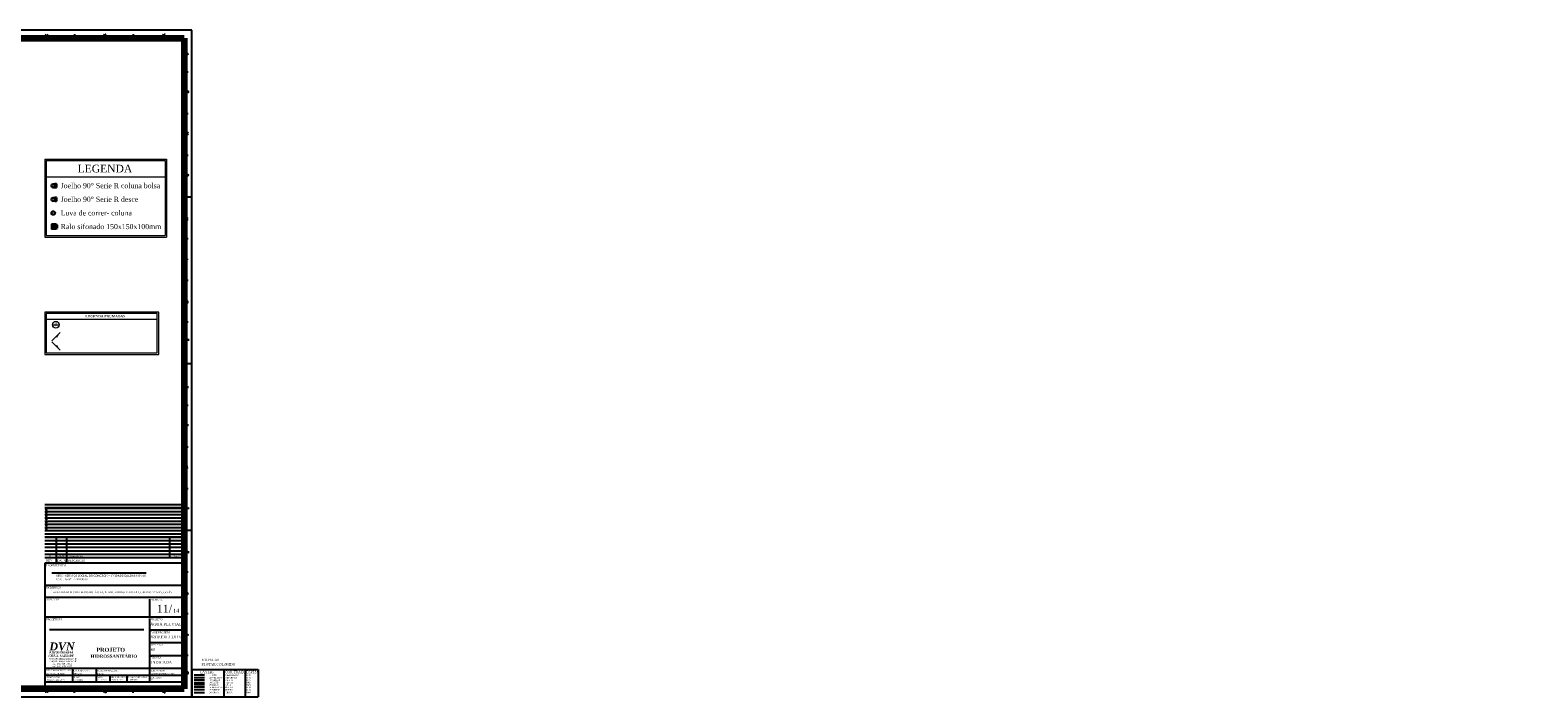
# Model space of a CAD drawing. Header units: millimetres. Extents: x 335 to 729716, y -1 to 84.
# Tile 3 of 3: x 434 to 624, y -1 to 84. Entities that reach past the tile are written whole.
import ezdxf

# ---------------------------------------------------------------- set-up
doc = ezdxf.new("R2010")
doc.units = ezdxf.units.MM
doc.header["$MEASUREMENT"] = 0
for name, color, linetype in [('2', 7, 'Continuous'), ('224', 1, 'Continuous'), ('229', 3, 'Continuous'), ('250', 4, 'Continuous'), ('255', 7, 'Continuous'), ('5', 5, 'Continuous'), ('8', 3, 'Continuous'), ('Margem', 4, 'Continuous'), ('Selo', 2, 'Continuous'), ('TEXTO', 7, 'Continuous'), ('TEXTO CARIMBO', 7, 'Continuous')]:
    doc.layers.add(name, color=color, linetype=linetype)
for name, color, linetype, lineweight in [('AP-Colunas', 7, 'Continuous', 20), ('AP-Indicação coluna', 5, 'Continuous', 20), ('AP-Textos coluna', 7, 'Continuous', 20), ('DI-Níveis', 7, 'Continuous', 20), ('DI-Textos', 7, 'Continuous', 20), ('DI-Títulos', 3, 'Continuous', 30), ('Nível 1', 7, 'Continuous', 5), ('Simbolos', 4, 'Continuous', 30), ('SIMBOLOS INT', 8, 'Continuous', 5), ('Simbolos_int', 4, 'Continuous', 30), ('Textos', 7, 'Continuous', 5)]:
    doc.layers.add(name, color=color, linetype=linetype, lineweight=lineweight)
doc.styles.add('ROMANS', font='ROMANS')
doc.styles.add('TimesNewRoman', font='times.ttf')
doc.styles.add('TimesNewRomanN', font='timesbd.ttf')
doc.styles.add('TimesNewRomanNI', font='timesbi.ttf')

msp = doc.modelspace()

# ---------------------------------------------------------------- hatches: boundary and pattern name
at = {"layer": 'AP-Colunas', "linetype": 'Continuous'}
for points in [[(436.95, 44.92), (437.09, 44.78), (437.48, 45.45), (436.95, 44.92)], [(436.95, 43.74), (437.09, 43.88), (437.48, 43.21), (436.95, 43.74)]]:
    msp.add_hatch(color=256, dxfattribs=at).paths.add_polyline_path(points)

# ---------------------------------------------------------------- linework, layer by layer
at = {"color": 8}
for p, q in [((436.38, 59.11), (436.38, 58.5)), ((436.99, 59.11), (436.38, 59.11)), ((436.48, 59.11), (436.48, 58.5)), ((436.58, 59.11), (436.58, 58.5)), ((436.68, 59.11), (436.68, 58.5)), ((436.78, 59.11), (436.78, 58.5)), ((436.89, 59.11), (436.89, 58.5)), ((436.99, 59.11), (436.99, 58.5)), ((436.99, 59.01), (436.38, 59.01)), ((436.99, 58.9), (436.38, 58.9)), ((436.99, 58.8), (436.38, 58.8)), ((436.99, 58.7), (436.38, 58.7)), ((436.99, 58.6), (436.38, 58.6)), ((436.99, 58.5), (436.38, 58.5)), ((455.72, 0.01), (454.4, 0.01))]:
    msp.add_line(p, q, dxfattribs=at)
at = {"linetype": 'Continuous'}
for p, q in [((435.53, 22.87), (452.82, 22.87)), ((435.53, 22.47), (452.82, 22.47)), ((435.53, 22.06), (452.82, 22.06)), ((435.53, 21.66), (452.82, 21.66)), ((435.53, 21.26), (452.82, 21.26)), ((435.53, 20.86), (452.82, 20.86)), ((435.53, 20.46), (452.82, 20.46)), ((435.53, 20.06), (452.82, 20.06)), ((435.53, 19.65), (452.82, 19.65))]:
    msp.add_line(p, q, dxfattribs=at)
at = {"color": 6}
for p, q in [((453.13, 16.35), (435.53, 16.35)), ((435.53, 16.35), (435.53, 0.49)), ((453.13, 13.53), (435.53, 13.53)), ((453.13, 12.03), (435.53, 12.03)), ((448.76, 11.82), (448.76, 9.71)), ((453.13, 9.54), (435.53, 9.54)), ((448.76, 9.36), (448.76, 3.18)), ((453.13, 7.91), (448.83, 7.91)), ((453.13, 6.29), (448.83, 6.29)), ((453.13, 4.66), (448.83, 4.66)), ((453.13, 3.04), (435.53, 3.04)), ((453.13, 2.19), (435.53, 2.19)), ((439.05, 2.95), (439.05, 2.27)), ((439.05, 2.11), (439.05, 1.43)), ((442.04, 2.95), (442.04, 2.27)), ((442.04, 2.11), (442.04, 1.43)), ((443.75, 2.11), (443.75, 1.43)), ((445.91, 2.11), (445.91, 1.43)), ((448.76, 2.95), (448.76, 2.27)), ((448.76, 2.11), (448.76, 1.43)), ((453.13, 1.34), (435.53, 1.34)), ((455.72, 0.71), (454.4, 0.71))]:
    msp.add_line(p, q, dxfattribs=at)
at = {"color": 1}
msp.add_line((455.72, 2.21), (454.4, 2.21), dxfattribs=at)
at = {"color": 2}
msp.add_line((455.72, 1.88), (454.4, 1.88), dxfattribs=at)
at = {"color": 3}
msp.add_line((455.72, 1.59), (454.4, 1.59), dxfattribs=at)
at = {"color": 4}
msp.add_line((455.72, 1.27), (454.4, 1.27), dxfattribs=at)
at = {"color": 5}
msp.add_line((455.72, 0.98), (454.4, 0.98), dxfattribs=at)
msp.add_line((455.72, 0.37), (454.4, 0.37))
at = {"color": 4}
for radius in [0.234, 0.207]:
    msp.add_circle((436.61, 60.52), radius, dxfattribs=at)
for centre in [(435.75, 23.08), (435.75, 23.08), (435.75, 22.68), (435.75, 22.68), (435.75, 22.28), (435.75, 22.28), (435.75, 21.87), (435.75, 21.87), (435.75, 21.47), (435.75, 21.47), (435.75, 21.07), (435.75, 21.07), (435.75, 20.67)]:
    msp.add_circle(centre, 0.0396)
at = {"layer": '2'}
msp.add_line((435.53, 23.27), (452.82, 23.27), dxfattribs=at)
at = {"layer": '224'}
for p, q in [((453.13, 17.03), (435.53, 17.03)), ((436.99, 16.95), (436.99, 16.44)), ((438.27, 16.95), (438.27, 16.44))]:
    msp.add_line(p, q, dxfattribs=at)
at = {"layer": '255'}
msp.add_line((435.53, 23.74), (452.82, 23.74), dxfattribs=at)
at = {"layer": '5', "color": 1}
for p, q in [((453.13, 19.58), (435.53, 19.58)), ((453.13, 19.16), (435.53, 19.16)), ((436.99, 19.58), (436.99, 17.03)), ((438.27, 19.58), (438.27, 17.03)), ((451.3, 19.58), (451.3, 17.03)), ((453.13, 18.73), (435.53, 18.73)), ((453.13, 18.31), (435.53, 18.31)), ((453.13, 17.88), (435.53, 17.88)), ((453.13, 17.46), (435.53, 17.46))]:
    msp.add_line(p, q, dxfattribs=at)
at = {"layer": '8'}
msp.add_line((435.53, 23.35), (452.82, 23.35), dxfattribs=at)
at = {"layer": 'AP-Colunas', "linetype": 'Continuous'}
for p, q in [((436.42, 44.39), (437.48, 45.45)), ((436.42, 44.27), (437.48, 43.21))]:
    msp.add_line(p, q, dxfattribs=at)
at = {"layer": 'AP-Indicação coluna', "color": 5}
msp.add_line((436.51, 46.43), (437.35, 46.43), dxfattribs=at)
msp.add_circle((436.93, 46.43), 0.42, dxfattribs=at)
at = {"layer": 'DI-Níveis', "linetype": 'Continuous'}
for p, q in [((435.53, 67.33), (435.53, 57.47)), ((435.53, 67.33), (450.93, 67.33)), ((435.73, 67.13), (450.73, 67.13)), ((435.73, 67.13), (435.73, 57.67)), ((450.73, 67.13), (450.73, 57.67)), ((450.93, 67.33), (450.93, 57.47)), ((435.73, 65.09), (450.73, 65.09)), ((435.53, 57.47), (450.93, 57.47)), ((435.73, 57.67), (450.73, 57.67))]:
    msp.add_line(p, q, dxfattribs=at)
at = {"layer": 'Margem', "color": 1}
for p, q in [((454.13, 83.59), (335.33, 83.59)), ((439.28, 83.09), (439.28, 82.59)), ((446.71, 83.09), (446.71, 82.59)), ((454.13, -0.51), (454.13, 83.59)), ((453.13, 78.33), (453.63, 78.33)), ((453.13, 73.07), (453.63, 73.07)), ((453.13, 67.82), (453.63, 67.82)), ((453.13, 62.56), (454.13, 62.56)), ((453.13, 57.31), (453.63, 57.31)), ((453.13, 52.05), (453.63, 52.05)), ((453.13, 46.79), (453.63, 46.79)), ((453.13, 41.54), (454.13, 41.54)), ((453.13, 36.28), (453.63, 36.28)), ((453.13, 31.02), (453.63, 31.02)), ((453.13, 25.77), (453.63, 25.77)), ((453.13, 20.51), (454.13, 20.51)), ((453.13, 15.26), (453.63, 15.26)), ((453.13, 10), (453.63, 10)), ((453.13, 4.74), (453.63, 4.74)), ((439.28, -0.01), (439.28, 0.49)), ((446.71, -0.01), (446.71, 0.49)), ((335.33, -0.51), (454.13, -0.51))]:
    msp.add_line(p, q, dxfattribs=at)
at = {"layer": 'Margem', "lineweight": 100}
for p, q in [((337.83, 82.59), (453.13, 82.59)), ((453.13, 82.59), (453.13, 0.49)), ((453.13, 0.49), (337.83, 0.49))]:
    msp.add_line(p, q, dxfattribs=at)
at = {"layer": 'Nível 1', "color": 7, "linetype": 'Continuous'}
for p, q in [((435.53, 48.03), (435.53, 42.68)), ((449.93, 48.03), (435.53, 48.03)), ((449.73, 47.83), (435.73, 47.83)), ((435.73, 47.83), (435.73, 42.88)), ((449.73, 42.88), (449.73, 47.83)), ((449.93, 42.68), (449.93, 48.03)), ((449.73, 47.07), (435.73, 47.07)), ((435.53, 42.68), (449.93, 42.68)), ((435.73, 42.88), (449.73, 42.88))]:
    msp.add_line(p, q, dxfattribs=at)
at = {"layer": 'Selo', "color": 7}
for p, q in [((448.36, 15.09), (436.45, 15.09)), ((448.03, 7.93), (436.12, 7.93))]:
    msp.add_line(p, q, dxfattribs=at)
at = {"layer": 'Simbolos', "color": 4}
for p, q in [((436.59, 64.17), (436.81, 64.17)), ((436.59, 63.76), (436.81, 63.76)), ((436.81, 64.17), (436.82, 64.19)), ((436.81, 63.76), (436.82, 63.74)), ((436.82, 64.19), (436.95, 64.19)), ((436.82, 63.74), (436.95, 63.74)), ((436.96, 64.2), (437.01, 64.2)), ((436.96, 64.19), (436.96, 64.2)), ((436.96, 63.74), (436.96, 63.73)), ((436.96, 63.73), (437.01, 63.73)), ((437.02, 64.19), (437.01, 64.2)), ((437.02, 63.74), (437.01, 63.73)), ((437.02, 64.19), (437.03, 64.19)), ((437.02, 63.74), (437.03, 63.74)), ((437.03, 64.19), (437.03, 63.74)), ((436.59, 62.45), (436.81, 62.45)), ((436.59, 62.04), (436.81, 62.04)), ((436.81, 62.45), (436.82, 62.47)), ((436.81, 62.04), (436.82, 62.02)), ((436.82, 62.47), (436.95, 62.47)), ((436.82, 62.02), (436.95, 62.02)), ((436.96, 62.48), (437.01, 62.48)), ((436.96, 62.47), (436.96, 62.48)), ((436.96, 62.02), (436.96, 62.01)), ((436.96, 62.01), (437.01, 62.01)), ((437.02, 62.47), (437.01, 62.48)), ((437.02, 62.02), (437.01, 62.01)), ((437.02, 62.47), (437.03, 62.47)), ((437.02, 62.02), (437.03, 62.02)), ((437.03, 62.47), (437.03, 62.02)), ((436.92, 59.02), (436.91, 59.01)), ((437, 59.02), (436.92, 59.02)), ((437.05, 59.02), (437, 59.02)), ((437.1, 59.04), (437.05, 59.04)), ((437.05, 59.03), (437.05, 59.02)), ((437.1, 59.03), (437.1, 59.02)), ((437.12, 59.02), (437.11, 59.02)), ((437.12, 59.02), (437.12, 58.59)), ((436.91, 59.01), (436.68, 59.01)), ((436.91, 58.6), (436.68, 58.6)), ((436.92, 58.59), (436.91, 58.6)), ((437, 58.59), (436.92, 58.59)), ((437.05, 58.59), (437, 58.59)), ((437.05, 58.57), (437.05, 58.58)), ((437.1, 58.57), (437.05, 58.57)), ((437.1, 58.57), (437.1, 58.58)), ((437.12, 58.59), (437.11, 58.59))]:
    msp.add_line(p, q, dxfattribs=at)
for centre in [(436.59, 63.96), (436.68, 58.8)]:
    msp.add_circle(centre, 0.206, dxfattribs=at)
for centre, radius, start, end in [((436.95, 64.19), 0.00406, 270, 355), ((436.95, 63.74), 0.00406, 5, 90), ((436.96, 64.2), 0.00406, 90, 175), ((436.96, 63.73), 0.00406, 185, 270), ((437.01, 64.2), 0.00406, 15, 90), ((437.02, 64.19), 0.00406, 195, 270), ((437.02, 63.74), 0.00406, 90, 165), ((437.01, 63.73), 0.00406, 270, 345), ((436.59, 62.24), 0.206, 90, 270), ((436.95, 62.47), 0.00406, 270, 355), ((436.95, 62.02), 0.00406, 5, 90), ((436.96, 62.48), 0.00406, 90, 175), ((436.96, 62.01), 0.00406, 185, 270), ((437.01, 62.48), 0.00406, 15, 90), ((437.02, 62.47), 0.00406, 195, 270), ((437.02, 62.02), 0.00406, 90, 165), ((437.01, 62.01), 0.00406, 270, 345), ((437.05, 59.03), 0.00406, 90, 175), ((437.05, 59.02), 0.00406, 270, 355), ((437.1, 59.03), 0.00406, 15, 90), ((437.11, 59.02), 0.00406, 195, 270), ((437.05, 58.58), 0.00406, 5, 90), ((437.05, 58.57), 0.00406, 185, 270), ((437.11, 58.58), 0.00406, 90, 165), ((437.1, 58.57), 0.00406, 270, 345)]:
    msp.add_arc(centre, radius, start, end, dxfattribs=at)
at = {"layer": 'SIMBOLOS INT', "color": 4}
for p, q in [((436.81, 64.17), (436.81, 63.76)), ((436.82, 64.19), (436.82, 63.74)), ((436.95, 64.19), (436.95, 63.74)), ((437.02, 64.19), (437.02, 63.74)), ((437, 59.02), (437, 58.59)), ((437.05, 59.02), (437.05, 58.59)), ((437.1, 59.02), (437.1, 58.59)), ((436.91, 59.01), (436.91, 58.6))]:
    msp.add_line(p, q, dxfattribs=at)
at = {"layer": 'Simbolos_int', "color": 4}
for p, q in [((436.81, 62.45), (436.81, 62.04)), ((436.82, 62.47), (436.82, 62.02)), ((436.95, 62.47), (436.95, 62.02)), ((437.02, 62.47), (437.02, 62.02))]:
    msp.add_line(p, q, dxfattribs=at)
at = {"layer": 'TEXTO', "color": 7}
for p, q in [((454.13, 2.92), (462.49, 2.92)), ((454.13, 2.92), (454.13, -0.51)), ((458.14, 2.92), (458.14, -0.51)), ((460.84, 2.92), (460.84, -0.51)), ((462.49, 2.92), (462.49, -0.51)), ((454.13, -0.51), (462.49, -0.51))]:
    msp.add_line(p, q, dxfattribs=at)

# ---------------------------------------------------------------- texts
at = {"layer": '224', "color": 7, "attachment_point": 7, "line_spacing_factor": 0.9, "style": 'TimesNewRoman'}
for s, insert, char_height, width in [('PROPRIETÁRIO', (435.7, 15.95), 0.2321, 2543.6856), ('REV.', (435.74, 16.55), 0.255, 861.5016), ('DATA', (437.12, 16.55), 0.255, 983.8024), ('DESCRICAO', (438.45, 16.55), 0.255, 2192.4226), ('ENDEREÇO', (435.7, 13.06), 0.232, 1908.1747), ('SESC - SERVIÇO SOCIAL DO COMÉRCIO - UNIDADE CALDAS NOVAS', (436.98, 14.58), 0.2321, 1795.7644), ('{\\fTimes New Roman|b0|i0|c186|p18;CNPJ.: 03.671.444/0008-1}3', (436.98, 14.2), 0.2321, 1194.3485), ('ASSUNTO', (435.72, 11.64), 0.232, 1627.3676), ('AVENIDA MINISTRO ELIAS BUFÁIÇAL, N%%d 600, BAIRRO TURISTA I, CALDAS NOVAS, GOIÁS.', (436.57, 12.49), 0.2321, 2986.0087), ('PROJETISTA', (435.72, 9.14), 0.232, 2077.3159), ('PROJETO', (448.9, 9.14), 0.232, 1589.5982), ('FASE PROJETO', (448.9, 7.5), 0.2321, 2563.3914), ('REVISÃO', (448.9, 5.92), 0.232, 1497.638), ('ESCALA', (448.9, 4.3), 0.232, 1330.139)]:
    msp.add_mtext(s, dxfattribs=dict(at, insert=insert, char_height=char_height, width=width))
at = {"layer": '229', "color": 7, "attachment_point": 7, "line_spacing_factor": 0.9, "style": 'TimesNewRoman'}
for s, insert, char_height, width in [('ÁGUA PLUVIAL', (448.86, 8.46), 0.35, 3260.3263), ('PROJ.EXECUTIVO', (448.8, 6.85), 0.348, 4262.036), ('INDICADA', (448.96, 3.66), 0.348, 2337.3225)]:
    msp.add_mtext(s, dxfattribs=dict(at, insert=insert, char_height=char_height, width=width))
at = {"layer": '250', "color": 7, "insert": (448.95, 5.27), "char_height": 0.348, "width": 543.7852, "attachment_point": 7, "line_spacing_factor": 0.9, "style": 'TimesNewRoman'}
msp.add_mtext('00', dxfattribs=at)
at = {"layer": '5', "color": 7, "attachment_point": 7, "line_spacing_factor": 0.9, "style": 'TimesNewRoman'}
for s, insert, char_height, width in [('00', (436.11, 17.17), 0.152, 231.7773), ('13/06/2016', (437.06, 17.17), 0.152, 2085.9958), ('EMISSÃO INICIAL', (438.43, 17.13), 0.1516, 1738.3298), ('THIAGO', (451.79, 17.15), 0.152, 671.9509), ('PROJETO CAD', (435.74, 1.85), 0.1702, 1710.1787), ('RESPONSAVEL PROJETO', (435.76, 2.73), 0.1702, 2994.5722), ('DVN ENGENHARIA', (435.76, 2.32), 0.1702, 2165.288), ('BLOCO', (439.13, 1.86), 0.17, 841.0138), ('COORDENADOR', (439.18, 2.71), 0.1702, 1922.4849), ('THIAGO', (439.18, 2.3), 0.17, 775.3279), ('DATA', (442.12, 1.86), 0.17, 641.6103), ('SUPERVISÃO GERAL', (442.18, 2.71), 0.1702, 2446.7989), ('DIOGO', (442.17, 2.32), 0.17, 775.3279), ('ÁREA TERRENO', (443.83, 1.86), 0.17, 641.6103), ('ÁREA CONSTRUÍDA', (445.99, 1.86), 0.17, 641.6103), ('GERENCIADOR', (448.84, 2.71), 0.1702, 1789.9402), ('DIM FOLHA', (448.85, 1.83), 0.17, 1309.0257), ('DVN ENGENHARIA LTDA', (448.87, 2.3), 0.1702, 2846.779), ('THIAGO - 8504-4180', (435.74, 1.52), 0.17, 2138.3099), ('COZINHA', (439.25, 1.52), 0.17, 2137.1369), ('13/06/2016', (442.24, 1.52), 0.17, 1203.4591), ('253.343,44m²', (443.95, 1.52), 0.17, 1203.4591), ('1.589,52m²', (446.11, 1.52), 0.17, 1203.4591), ('A0', (448.91, 1.51), 0.17, 294.4135)]:
    msp.add_mtext(s, dxfattribs=dict(at, insert=insert, char_height=char_height, width=width))
at = {"layer": 'AP-Textos coluna', "char_height": 0.188, "attachment_point": 8, "line_spacing_factor": 0.798, "style": 'TimesNewRomanN'}
for s, insert, width in [('AP', (436.93, 46.48), 123.1774), ('ø', (436.93, 46.22), 57.8355)]:
    msp.add_mtext(s, dxfattribs=dict(at, insert=insert, width=width))
at = {"layer": 'DI-Textos', "char_height": 0.645, "attachment_point": 7, "line_spacing_factor": 0.798, "style": 'TimesNewRoman'}
for s, insert, width in [('Joelho 90%%d Serie R coluna bolsa', (437.55, 63.64), 22.5787), ('Joelho 90%%d Serie R desce', (437.55, 61.92), 17.5719), ('Luva de correr- coluna', (437.55, 60.2), 16.2616), ('Ralo sifonado 150x150x100mm', (437.55, 58.48), 23.0126)]:
    msp.add_mtext(s, dxfattribs=dict(at, insert=insert, width=width))
at = {"layer": 'DI-Títulos', "insert": (443.14, 65.63), "char_height": 0.967, "width": 12.5867, "attachment_point": 8, "line_spacing_factor": 0.798, "style": 'TimesNewRoman'}
msp.add_mtext('LEGENDA', dxfattribs=at)
at = {"layer": 'Margem', "color": 1, "char_height": 0.25, "attachment_point": 8, "line_spacing_factor": 0.798, "style": 'ROMANS'}
for s, insert, width in [('14', (435.75, 82.85), 1.4791), ('15', (443.11, 82.85), 1.4791), ('16', (450.56, 82.85), 1.4791), ('A', (453.55, 80.46), 0.8887), ('B', (453.61, 75.7), 0.8887), ('C', (453.6, 70.44), 0.9601), ('D', (453.59, 65.19), 0.9601), ('E', (453.58, 59.68), 0.8887), ('F', (453.55, 54.43), 0.8109), ('G', (453.56, 49.17), 1.0315), ('H', (453.62, 44.41), 0.9601), ('I', (453.62, 38.41), 0.3698), ('J', (453.56, 33.65), 0.6682), ('L', (453.55, 28.39), 0.7395), ('M', (453.6, 23.14), 1.1093), ('N', (453.6, 17.63), 0.9601), ('O', (453.56, 12.38), 1.0315), ('P', (453.57, 7.12), 0.8887), ('Q', (453.6, 2.36), 1.0315), ('14', (435.75, -0.03), 1.4791), ('15', (443.11, -0.03), 1.4791), ('16', (450.56, -0.03), 1.4791)]:
    msp.add_mtext(s, dxfattribs=dict(at, insert=insert, width=width))
at = {"layer": 'Selo', "color": 7, "insert": (448.9, 11.62), "char_height": 0.2, "width": 1417.7202, "attachment_point": 7, "line_spacing_factor": 0.798, "style": 'TimesNewRoman'}
msp.add_mtext('FOLHA No.', dxfattribs=at)
at = {"layer": 'Selo', "color": 5, "attachment_point": 8, "line_spacing_factor": 0.798, "style": 'TimesNewRoman'}
for s, insert, char_height, width in [('11/', (450.65, 10.08), 1, 2197.5836), ('14', (452.13, 10.1), 0.5, 1649.3601)]:
    msp.add_mtext(s, dxfattribs=dict(at, insert=insert, char_height=char_height, width=width))
at = {"layer": 'TEXTO CARIMBO', "color": 5, "attachment_point": 7, "line_spacing_factor": 0.9, "style": 'TimesNewRomanN'}
for s, insert, char_height, width in [('PROJETO', (442.07, 5.16), 0.5, 7750.3913), ('HIDROSSANITÁRIO', (441.33, 4.4), 0.4, 3464.4609)]:
    msp.add_mtext(s, dxfattribs=dict(at, insert=insert, char_height=char_height, width=width))
at = {"layer": 'TEXTO CARIMBO', "color": 7, "attachment_point": 7, "line_spacing_factor": 0.9, "style": 'TimesNewRoman'}
for s, insert, char_height, width in [('www.dvnengenharia.com.br', (436.13, 4.12), 0.2, 3191.2389), ('dvn@dvnengenharia.com.br', (436.13, 3.82), 0.2, 3195.3442), ('FOLHA A0', (455.33, 4), 0.3, 128.1604), ('PLOTAR COLORIDO', (455.33, 3.43), 0.3, 248.1237), ('fone: (62) 3251-9342', (436.36, 3.48), 0.2, 2407.1137), ('fone: (62) 3092-4517', (436.36, 3.19), 0.2, 2407.1137), ('LAYERs', (455.15, 2.46), 0.3, 99.2755), ('01 RED', (456.29, 2.1), 0.2, 58.5293), ('02 YELLOW', (456.29, 1.78), 0.2, 98.1923), ('VERMELHO', (458.31, 2.12), 0.2, 99.8595), ('AMARELO', (458.31, 1.78), 0.2, 88.8908), ('COR TRAÇO', (458.31, 2.37), 0.3, 151.9709), ('0.25', (460.98, 2.1), 0.2, 31.59), ('0.15', (460.98, 1.78), 0.2, 31.59), ('ESPESS.', (460.98, 2.46), 0.3, 98.4948), ('03 GREEN ', (456.29, 1.5), 0.2, 86.9603), ('04 CYAN   ', (456.29, 1.2), 0.2, 86.9603), ('05 BLUE  ', (456.29, 0.9), 0.2, 78.4485), ('06 MAGENTA', (456.29, 0.58), 0.2, 112.4078), ('07 WHITE  ', (456.29, 0.25), 0.2, 89.154), ('08 GRAY', (456.29, -0.07), 0.2, 73.5345), ('VERDE', (458.31, 1.46), 0.2, 59.9333), ('AZUL', (458.31, 0.85), 0.2, 47.9115), ('CIANO', (458.31, 1.15), 0.2, 56.9498), ('CINZA', (458.31, -0.07), 0.2, 54.9315), ('PRETO', (458.31, 0.58), 0.2, 56.9498), ('PRETO', (458.31, 0.25), 0.2, 56.9498), ('0.35', (460.98, 1.5), 0.2, 31.59), ('0.45', (460.98, 1.2), 0.2, 31.59), ('0.25', (460.98, 0.9), 0.2, 31.59), ('0.60', (460.98, 0.58), 0.2, 31.59), ('0.10', (460.98, 0.25), 0.2, 31.59), ('0.40', (460.98, -0.07), 0.2, 31.59)]:
    msp.add_mtext(s, dxfattribs=dict(at, insert=insert, char_height=char_height, width=width))
at = {"layer": 'Textos', "char_height": 0.3, "line_spacing_factor": 0.9}
for s, insert, width, attachment_point, style in [('LEGENDA PRUMADAS', (440.68, 47.35), 1484.8, 7, 'TimesNewRomanN'), ('CREA-11432/RF', (437.63, 4.5), 3029.6047, 8, 'TimesNewRomanNI')]:
    msp.add_mtext(s, dxfattribs=dict(at, insert=insert, width=width, attachment_point=attachment_point, style=style))
at = {"layer": 'Textos', "color": 3, "attachment_point": 8, "line_spacing_factor": 0.9, "style": 'TimesNewRomanNI'}
for s, insert, char_height, width in [('DVN', (437.72, 5.32), 1, 3466.8589), ('ENGENHARIA', (437.63, 4.91), 0.3, 2834.8148)]:
    msp.add_mtext(s, dxfattribs=dict(at, insert=insert, char_height=char_height, width=width))

doc.saveas('drawing.dxf')
